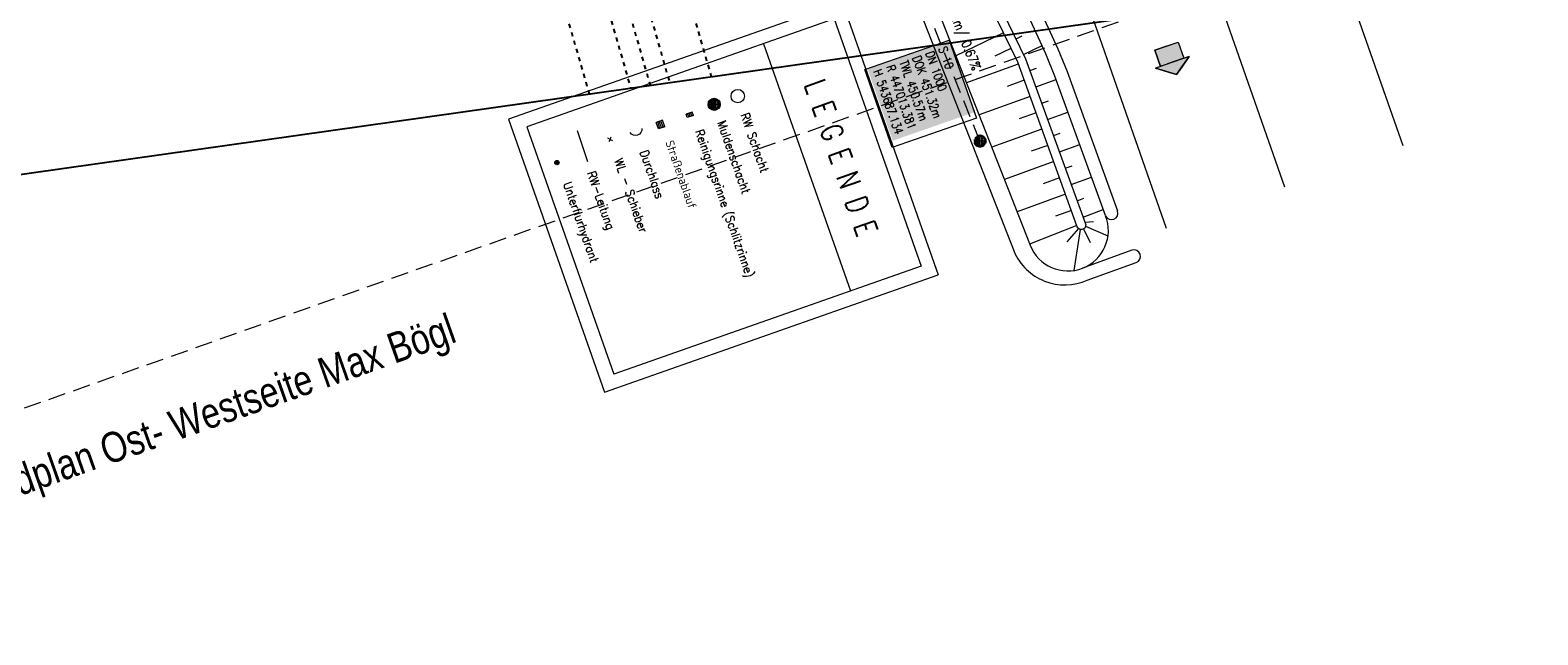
# Model space of a CAD drawing. Extents: x 446577 to 447240, y 443630 to 444842.
# Tile 3 of 71: x 446904 to 447078, y 443630 to 443699. Entities that reach past the tile are written whole.
import ezdxf

# ---------------------------------------------------------------- set-up
doc = ezdxf.new("R2010")
doc.units = 0
doc.header["$LTSCALE"] = 2
doc.header["$MEASUREMENT"] = 0
for name, pattern in [('ACAD_ISO03W100', [0.5, 0.25, -0.25]), ('ACAD_ISO10W100W', [0.5, 0.25, -0.25]), ('AUSGEZOGEN', [0]), ('GESTRICH-X2', [1.5, 1, -0.5]), ('LINE_LT_0', [2, 1, -1]), ('LINE_LT_1', [1.5, 1, -0.5])]:
    doc.linetypes.add(name, pattern=pattern)
doc.layers.get('0').update_dxf_attribs({"linetype": 'AUSGEZOGEN'})
for name, color, linetype in [('200_ACHSEN', 7, 'CONTINUOUS'), ('210_Text', 7, 'CONTINUOUS'), ('Bahnachse', 7, 'CONTINUOUS'), ('Beschriftung', 7, 'CONTINUOUS'), ('Gleisachsen', 7, 'CONTINUOUS'), ('GLOBAL', 7, 'CONTINUOUS'), ('Hintergrund', 7, 'CONTINUOUS'), ('Hintergrundplan', 7, 'CONTINUOUS'), ('Ingenieurbauwerke', 15, 'CONTINUOUS'), ('KANAL', 7, 'GESTRICH-X2'), ('neu', 7, 'CONTINUOUS'), ('Planeinteilung', 6, 'CONTINUOUS')]:
    doc.layers.add(name, color=color, linetype=linetype)
doc.styles.add('12', font='arial.ttf', dxfattribs={"width": 0.8, "height": 1})
doc.styles.add('3', font='txt_____.ttf', dxfattribs={"width": 0.75, "height": 1})
doc.styles.add('4', font='txt_____.ttf', dxfattribs={"width": 0.9, "height": 1})
doc.styles.add('6', font='txt_____.ttf', dxfattribs={"width": 0.8, "height": 1})
doc.styles.add('8', font='txt_____.ttf', dxfattribs={"width": 0.8, "height": 1})

# ---------------------------------------------------------------- blocks, each defined once
blk = doc.blocks.new('1135420')
blk.add_line((1135, 0), (1135, 297))
blk = doc.blocks.new('Schacht')
at = {"color": 18, "lineweight": 9, "true_color": 0x000000}
blk.add_circle((0, 0), 0.779, dxfattribs=at)
blk = doc.blocks.new('Muldenschacht')
at = {"color": 18, "lineweight": 9, "true_color": 0x000000}
for p, q in [((-0.599087, 0.002979), (-0.699187, 0.002979)), ((-0.569691, 0.188574), (-0.664892, 0.219507)), ((-0.492399, 0.083917), (-0.591181, 0.100105)), ((-0.484382, 0.356002), (-0.565365, 0.41484)), ((-0.444073, 0.230912), (-0.53319, 0.276499)), ((0.502013, 0.002979), (-0.498987, 0.002979)), ((0.474843, 0.165641), (-0.471817, 0.165641)), ((-0.350626, 0.358645), (-0.421053, 0.429778)), ((-0.351511, 0.488874), (-0.410348, 0.569857)), ((0.38186, 0.328304), (-0.378834, 0.328304)), ((-0.228204, 0.447647), (-0.274147, 0.536581)), ((-0.215015, 0.669384), (-0.184082, 0.574183)), ((-0.096655, 0.595502), (-0.080293, 0.496748)), ((0.001562, 0.503479), (0.001464, -0.497521)), ((0.001513, 0.703679), (0.001513, 0.603579)), ((0.093794, 0.596447), (0.078414, 0.497536)), ((0.218041, 0.669384), (0.187109, 0.574183)), ((0.271415, 0.539517), (0.226431, 0.450094)), ((0.413374, 0.569857), (0.354537, 0.488874)), ((0.425748, 0.42812), (0.355042, 0.357263)), ((0.447803, 0.22953), (0.537061, 0.27484)), ((0.568391, 0.41484), (0.487409, 0.356002)), ((0.4959, 0.080963), (0.594778, 0.096559)), ((0.572718, 0.188574), (0.667918, 0.219507)), ((0.602083, 0.008988), (0.702178, 0.00999)), ((-0.569691, -0.182617), (-0.664892, -0.21355)), ((-0.493148, -0.073251), (-0.59208, -0.088497)), ((-0.484382, -0.350045), (-0.565365, -0.408882)), ((-0.445326, -0.222488), (-0.534694, -0.267581)), ((0.474843, -0.159684), (-0.471817, -0.159684)), ((-0.352742, -0.35058), (-0.423593, -0.421292)), ((-0.351511, -0.482917), (-0.410348, -0.5639)), ((0.38186, -0.322346), (-0.378834, -0.322346)), ((-0.228006, -0.441793), (-0.273909, -0.530747)), ((-0.184082, -0.568226), (-0.215015, -0.663427)), ((-0.079489, -0.490923), (-0.095689, -0.589704)), ((0.001513, -0.597621), (0.001513, -0.697721)), ((0.079714, -0.491374), (0.095355, -0.590245)), ((0.187109, -0.568226), (0.218041, -0.663427)), ((0.271696, -0.533418), (0.226665, -0.444019)), ((0.354537, -0.482917), (0.413374, -0.5639)), ((0.426841, -0.421069), (0.355953, -0.350395)), ((0.446654, -0.225822), (0.535682, -0.271583)), ((0.487409, -0.350045), (0.568391, -0.408882)), ((0.496174, -0.073247), (0.595107, -0.088493)), ((0.572718, -0.182617), (0.667918, -0.21355))]:
    blk.add_line(p, q, dxfattribs=at)
for radius in [0.7007, 0.6006, 0.5005]:
    blk.add_circle((0.001513, 0.002979), radius, dxfattribs=at)
blk = doc.blocks.new('SK-rechteck Mitt')
at = {"color": 18, "lineweight": 9, "true_color": 0x000000}
for p, q in [((-0.375, 0.2), (-0.375, -0.2)), ((-0.375, 0.2), (0.375, 0.2)), ((-0.1875, 0.2), (-0.1875, -0.2)), ((0, 0.2), (0, -0.2)), ((0.1875, 0.2), (0.1875, -0.2)), ((0.375, 0.2), (0.375, -0.2)), ((-0.375, -0.2), (0.375, -0.2))]:
    blk.add_line(p, q, dxfattribs=at)
blk = doc.blocks.new('SK-quadrat Rand')
at = {"color": 18, "lineweight": 9, "true_color": 0x000000}
for p, q in [((-0.4, 0.8), (-0.4, 0)), ((-0.4, 0.8), (0.4, 0.8)), ((-0.4, 0), (0.4, 0)), ((-0.2, 0.8), (-0.2, 0)), ((0, 0.8), (0, 0)), ((0.2, 0.8), (0.2, 0)), ((0.4, 0.8), (0.4, 0))]:
    blk.add_line(p, q, dxfattribs=at)
blk = doc.blocks.new('Ein-_Auslauf')
at = {"color": 18, "lineweight": 9, "true_color": 0x000000}
blk.add_lwpolyline([(-0.700676, -0.583948, -0.8168744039), (0.724419, -0.589597)], format="xyb", dxfattribs=at)
blk = doc.blocks.new('Schieber (Kreuz)')
at = {"color": 18, "lineweight": 9, "true_color": 0x000000}
for q in [(-0.2178, 0.2178), (-0.2178, -0.2178), (0.2178, 0.2178), (0.2178, -0.2178)]:
    blk.add_line((0, 0), q, dxfattribs=at)
blk = doc.blocks.new('Unterflurhydrant')
h = blk.add_hatch(color=131)
edge = h.paths.add_edge_path(flags=0)
edge.add_arc((0, 0), 0.25, 0, 360)
at = {"color": 18, "lineweight": 9, "true_color": 0x000000}
blk.add_circle((0, 0), 0.25, dxfattribs=at)
blk.add_circle((0, 0), 0.25, dxfattribs=at)

msp = doc.modelspace()

# ---------------------------------------------------------------- hatches: boundary and pattern name
at = {"layer": '210_Text'}
for color, points in [(256, [(447037.15, 443696.15), (447034.46, 443695.2), (447033.81, 443697.06), (447036.5, 443698.01)]), (131, [(447037.15, 443696.15), (447034.46, 443695.2), (447033.81, 443697.06), (447036.5, 443698.01)]), (256, [(447036.3, 443694.26), (447037.77, 443696.36), (447033.85, 443694.99)]), (131, [(447036.3, 443694.26), (447037.77, 443696.36), (447033.85, 443694.99)])]:
    msp.add_hatch(color=color, dxfattribs=at).paths.add_polyline_path(points, flags=0)

# ---------------------------------------------------------------- linework, layer by layer
at = {"layer": '200_ACHSEN', "color": 8, "lineweight": 9, "true_color": 0x7f7f7f}
msp.add_lwpolyline([(446877.09, 444209.21, -0.004255), (446885.42, 444176.32, 0.024318), (446940.47, 443990.56), (446963.14, 443925.82), (447048.75, 443681.27)], format="xyb", dxfattribs=at)
msp.add_lwpolyline([(446877.09, 444209.21, -0.004255), (446885.42, 444176.32, 0.024318), (446940.47, 443990.56), (446963.14, 443925.82), (447048.75, 443681.27)], format="xyb", dxfattribs=at)
at = {"layer": '210_Text', "color": 18, "linetype": 'LINE_LT_0', "lineweight": 9, "true_color": 0x000000}
for p, q in [((447035.15, 443697.53), (447033.81, 443697.06)), ((447035.15, 443697.53), (447036.5, 443698.01)), ((447036.5, 443698.01), (447037.15, 443696.15)), ((447033.81, 443697.06), (447034.46, 443695.2)), ((447037.77, 443696.36), (447036.3, 443694.26)), ((447037.15, 443696.15), (447037.77, 443696.36)), ((447034.46, 443695.2), (447033.85, 443694.99)), ((447036.3, 443694.26), (447033.85, 443694.99))]:
    msp.add_line(p, q, dxfattribs=at)
at = {"layer": '210_Text', "color": 18, "lineweight": 9, "true_color": 0x000000}
for p, q in [((447035.15, 443697.53), (447033.81, 443697.06)), ((447035.15, 443697.53), (447036.5, 443698.01)), ((447036.5, 443698.01), (447037.15, 443696.15)), ((447033.81, 443697.06), (447034.46, 443695.2)), ((447037.77, 443696.36), (447036.3, 443694.26)), ((447037.15, 443696.15), (447037.77, 443696.36)), ((447034.46, 443695.2), (447033.85, 443694.99)), ((447036.3, 443694.26), (447033.85, 443694.99))]:
    msp.add_line(p, q, dxfattribs=at)
at = {"layer": '210_Text', "color": 18, "linetype": 'LINE_LT_0', "lineweight": 9, "true_color": 0x000000}
for points in [[(447037.15, 443696.15), (447034.46, 443695.2), (447033.81, 443697.06), (447036.5, 443698.01), (447037.15, 443696.15)], [(447036.3, 443694.26), (447037.77, 443696.36), (447033.85, 443694.99), (447036.3, 443694.26)]]:
    msp.add_lwpolyline(points, close=True, dxfattribs=at)
at = {"layer": '210_Text', "color": 18, "lineweight": 9, "true_color": 0x000000}
for points in [[(447037.15, 443696.15), (447034.46, 443695.2), (447033.81, 443697.06), (447036.5, 443698.01), (447037.15, 443696.15)], [(447036.3, 443694.26), (447037.77, 443696.36), (447033.85, 443694.99), (447036.3, 443694.26)]]:
    msp.add_lwpolyline(points, close=True, dxfattribs=at)
at = {"layer": 'Bahnachse', "linetype": 'ACAD_ISO10W100W'}
msp.add_line((446971.24, 443707.85), (446975.5, 443693.02), dxfattribs=at)
at = {"layer": 'Beschriftung', "color": 18, "lineweight": 9, "true_color": 0x000000}
msp.add_lwpolyline([(447010.04, 443698.24), (447013.19, 443689.23), (447003.44, 443685.82), (447000.29, 443694.83), (447010.04, 443698.24)], close=True, dxfattribs=at)
at = {"layer": 'Gleisachsen', "linetype": 'ACAD_ISO03W100'}
for p, q in [((446973.41, 443708.47), (446977.75, 443693.34)), ((446969.08, 443707.23), (446973.25, 443692.7))]:
    msp.add_line(p, q, dxfattribs=at)
at = {"layer": 'GLOBAL', "color": 18, "lineweight": 18, "true_color": 0x000000}
for p, q in [((446997.67, 443702.64), (447008.75, 443671.1)), ((446996.76, 443700.7), (446961.26, 443688.23)), ((446996.76, 443700.7), (447006.8, 443672.13)), ((446988.59, 443697.83), (446998.63, 443669.25)), ((446961.26, 443688.23), (446971.3, 443659.65)), ((447006.8, 443672.13), (446971.3, 443659.65))]:
    msp.add_line(p, q, dxfattribs=at)
at = {"layer": 'GLOBAL', "color": 92, "lineweight": 18, "true_color": 0x00b400}
msp.add_line((446967.06, 443687.81), (446968.25, 443684.23), dxfattribs=at)
at = {"layer": 'GLOBAL', "color": 18, "lineweight": 18, "true_color": 0x000000}
msp.add_lwpolyline([(446997.67, 443702.64), (446959.15, 443689.1), (446970.23, 443657.56), (447008.75, 443671.1)], dxfattribs=at)
at = {"layer": 'Hintergrund', "color": 254, "lineweight": 18, "true_color": 0xcccccc}
for p, q in [((447016.3, 443699.09), (447010.82, 443696.43)), ((447017.76, 443698.38), (447018.48, 443698.73)), ((447018.63, 443696.58), (447020.76, 443697.61)), ((447017.17, 443697.29), (447015.3, 443696.38)), ((447018.02, 443695.48), (447012.04, 443693.31)), ((447019.36, 443694.72), (447020.13, 443695)), ((447018.71, 443693.6), (447016.73, 443692.88)), ((447020.05, 443692.84), (447022.4, 443693.69)), ((447019.39, 443691.72), (447013.5, 443689.59)), ((447020.73, 443690.96), (447021.51, 443691.24)), ((447020.07, 443689.84), (447018.12, 443689.13)), ((447021.41, 443689.08), (447023.76, 443689.93)), ((447020.75, 443687.96), (447014.96, 443685.86)), ((447022.09, 443687.2), (447022.87, 443687.48)), ((447021.43, 443686.08), (447019.52, 443685.39)), ((447022.77, 443685.32), (447025.12, 443686.17)), ((447022.11, 443684.2), (447016.42, 443682.13)), ((447023.45, 443683.44), (447024.24, 443683.72)), ((447022.79, 443682.32), (447020.91, 443681.64)), ((447024.13, 443681.56), (447026.48, 443682.41)), ((447023.48, 443680.44), (447017.88, 443678.41)), ((447024.82, 443679.68), (447025.6, 443679.96)), ((447024.16, 443678.56), (447022.31, 443677.89)), ((447025.5, 443677.8), (447027.84, 443678.65)), ((447024.79, 443676.81), (447019.33, 443674.68)), ((447024.96, 443676.49), (447023.63, 443674.94)), ((447025.71, 443677.2), (447026.7, 443677.29)), ((447025.8, 443676.74), (447028.37, 443675.61)), ((447025.16, 443676.37), (447024.43, 443671.62)), ((447025.57, 443676.43), (447026.33, 443674.85))]:
    msp.add_line(p, q, dxfattribs=at)
for points in [[(446877.09, 444209.21, -0.004255), (446885.42, 444176.32, 0.024318), (446940.47, 443990.56), (446963.14, 443925.82), (447048.75, 443681.27)], [(447024.84, 443676.68), (447017.95, 443695.68), (447011.43, 443709.13, 0.037172)], [(447004.75, 443706.43), (447017.53, 443673.81, 0.414419), (447025.98, 443670.49), (447031.65, 443672.54, 1), (447031.14, 443673.95), (447025.45, 443671.9)], [(447028.1, 443677.95, 0.974089), (447029.49, 443678.5)], [(447019.39, 443674.54, 0.999998), (447028.1, 443677.95)], [(447025.78, 443677.02, -1.000335), (447024.84, 443676.68)]]:
    msp.add_lwpolyline(points, format="xyb", dxfattribs=at)
for points in [[(447012.31, 443709.6), (447018.87, 443696.07), (447025.78, 443677.02)], [(447006.61, 443707.15), (447019.39, 443674.54)], [(447028.08, 443677.99), (447022.26, 443694.09), (447021.21, 443696.65), (447017.24, 443705.31)], [(447018.58, 443705.98), (447022.58, 443697.25), (447023.66, 443694.63), (447029.49, 443678.5)], [(447018.58, 443705.98), (447022.58, 443697.25), (447023.66, 443694.63), (447029.49, 443678.5)]]:
    msp.add_lwpolyline(points, dxfattribs=at)
at = {"layer": 'Hintergrundplan', "color": 254, "lineweight": 18, "true_color": 0xcccccc}
for p, q in [((447046, 443732.95), (447062.42, 443686.06)), ((447023.26, 443710.38), (447035.12, 443676.5)), ((447016.3, 443699.09), (447010.82, 443696.43)), ((447017.76, 443698.38), (447018.48, 443698.73)), ((447018.63, 443696.58), (447020.76, 443697.61)), ((447017.17, 443697.29), (447015.3, 443696.38)), ((447018.02, 443695.48), (447012.04, 443693.31)), ((447019.36, 443694.72), (447020.13, 443695)), ((447018.71, 443693.6), (447016.73, 443692.88)), ((447020.05, 443692.84), (447022.4, 443693.69)), ((447019.39, 443691.72), (447013.5, 443689.59)), ((447020.73, 443690.96), (447021.51, 443691.24)), ((447020.07, 443689.84), (447018.12, 443689.13)), ((447021.41, 443689.08), (447023.76, 443689.93)), ((447020.75, 443687.96), (447014.96, 443685.86)), ((447022.09, 443687.2), (447022.87, 443687.48)), ((447021.43, 443686.08), (447019.52, 443685.39)), ((447022.77, 443685.32), (447025.12, 443686.17)), ((447022.11, 443684.2), (447016.42, 443682.13)), ((447023.45, 443683.44), (447024.24, 443683.72)), ((447022.79, 443682.32), (447020.91, 443681.64)), ((447024.13, 443681.56), (447026.48, 443682.41)), ((447023.48, 443680.44), (447017.88, 443678.41)), ((447024.82, 443679.68), (447025.6, 443679.96)), ((447024.16, 443678.56), (447022.31, 443677.89)), ((447025.5, 443677.8), (447027.84, 443678.65)), ((447024.79, 443676.81), (447019.33, 443674.68)), ((447024.96, 443676.49), (447023.63, 443674.94)), ((447025.71, 443677.2), (447026.7, 443677.29)), ((447025.8, 443676.74), (447028.37, 443675.61)), ((447025.16, 443676.37), (447024.43, 443671.62)), ((447025.57, 443676.43), (447026.33, 443674.85))]:
    msp.add_line(p, q, dxfattribs=at)
for points in [[(446877.09, 444209.21, -0.004255), (446885.42, 444176.32, 0.024318), (446940.47, 443990.56), (446963.14, 443925.82), (447048.75, 443681.27)], [(447024.84, 443676.68), (447017.95, 443695.68), (447011.43, 443709.13, 0.037172)], [(447004.75, 443706.43), (447017.53, 443673.81, 0.414419), (447025.98, 443670.49), (447031.65, 443672.54, 1), (447031.14, 443673.95), (447025.45, 443671.9)], [(447028.1, 443677.95, 0.974089), (447029.49, 443678.5)], [(447019.39, 443674.54, 0.999998), (447028.1, 443677.95)], [(447025.78, 443677.02, -1.000335), (447024.84, 443676.68)]]:
    msp.add_lwpolyline(points, format="xyb", dxfattribs=at)
for points in [[(447012.31, 443709.6), (447018.87, 443696.07), (447025.78, 443677.02)], [(447006.61, 443707.15), (447019.39, 443674.54)], [(447028.08, 443677.99), (447022.26, 443694.09), (447021.21, 443696.65), (447017.24, 443705.31)], [(447018.58, 443705.98), (447022.58, 443697.25), (447023.66, 443694.63), (447029.49, 443678.5)], [(447018.58, 443705.98), (447022.58, 443697.25), (447023.66, 443694.63), (447029.49, 443678.5)]]:
    msp.add_lwpolyline(points, dxfattribs=at)
at = {"layer": 'Ingenieurbauwerke', "linetype": 'ACAD_ISO03W100'}
for p, q in [((446978.02, 443709.79), (446982.55, 443694.02)), ((446964.47, 443705.9), (446968.46, 443692.02))]:
    msp.add_line(p, q, dxfattribs=at)
at = {"layer": 'KANAL', "color": 92, "lineweight": 9, "true_color": 0x00b400}
msp.add_line((447013.59, 443686.58, 451.32), (447003.58, 443711.46, 451.57), dxfattribs=at)
at = {"layer": 'neu', "color": 12, "linetype": 'LINE_LT_1', "lineweight": 9, "true_color": 0xc40000}
msp.add_line((446877.77, 443646.74), (447211.25, 443764.51), dxfattribs=at)

# ---------------------------------------------------------------- block references
at = {"layer": 'GLOBAL'}
for name, p, rotation in [('Schacht', (446985.62, 443691.77), 270), ('Muldenschacht', (446982.9, 443690.82), 270), ('SK-quadrat Rand', (446976.56, 443688.86), 199.3589950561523), ('SK-rechteck Mitt', (446980.07, 443689.61), 199.3589950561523), ('Schieber (Kreuz)', (446970.88, 443686.77), 199.3589950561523), ('Ein-_Auslauf', (446974.07, 443687.25), 199.3589950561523), ('Unterflurhydrant', (446964.73, 443684.09), 270)]:
    msp.add_blockref(name, p, dxfattribs=dict(at, rotation=rotation))
at = {"layer": 'KANAL', "rotation": 270}
msp.add_blockref('Muldenschacht', (447013.59, 443686.58), dxfattribs=at)
at = {"layer": 'Planeinteilung', "linetype": 'Continuous', "rotation": 278.0670990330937}
msp.add_blockref('1135420', (446577.28, 444782.92), dxfattribs=at)

# ---------------------------------------------------------------- texts
at = {"layer": 'Beschriftung', "color": 92, "true_color": 0x00b400, "insert": (447007.14, 443711.5), "char_height": 1.1, "attachment_point": 1, "rotation": 291.9109, "line_spacing_factor": 0.959981, "style": '6'}
msp.add_mtext('MP DN 200/ 26.82m/ 0.67%', dxfattribs=at)
at = {"layer": 'Beschriftung', "color": 18, "true_color": 0x000000, "insert": (447009.74, 443697.6), "char_height": 1, "attachment_point": 1, "rotation": 289.2551, "line_spacing_factor": 0.959981, "style": '8', "bg_fill": 1, "box_fill_scale": 1.5, "bg_fill_color": 256, "bg_fill_true_color": 11599800, "bg_fill_transparency": 0}
msp.add_mtext('S 10^JDN 1000^JDOK 451.32m^JTWL 450.57m^JR 447013.381^JH 543687.134', dxfattribs=at)
at = {"layer": 'GLOBAL', "color": 18, "true_color": 0x000000, "attachment_point": 1, "rotation": 289.2357, "line_spacing_factor": 0.959981}
for s, insert, char_height, style in [('L E G E N D E', (446995.62, 443693.94), 2.5, '3'), ('Muldenschacht', (446984.19, 443689.05), 1, '4'), ('RW Schacht', (446986.87, 443689.94), 1, '4'), ('Reinigungsrinne (Schlitzrinne)', (446981.62, 443688.03), 1, '4'), ('Durchlass', (446975.23, 443685.65), 1, '4'), ('Straßenablauf', (446978.18, 443686.77), 1, '4'), ('WL - Schieber', (446972.29, 443684.67), 1, '4'), ('Unterflurhydrant', (446966.37, 443681.97), 1, '4'), ('RW-Leitung', (446969.14, 443683.21), 1, '4')]:
    msp.add_mtext(s, dxfattribs=dict(at, insert=insert, char_height=char_height, style=style))
at = {"layer": 'neu', "color": 12, "true_color": 0xc40000, "insert": (446858.68, 443633.71), "char_height": 3.5, "attachment_point": 1, "rotation": 19.4511, "line_spacing_factor": 0.959981, "style": '12'}
msp.add_mtext('gültige Pläne Kanalbestandplan Ost- Westseite Max Bögl', dxfattribs=at)

doc.saveas('drawing.dxf')
